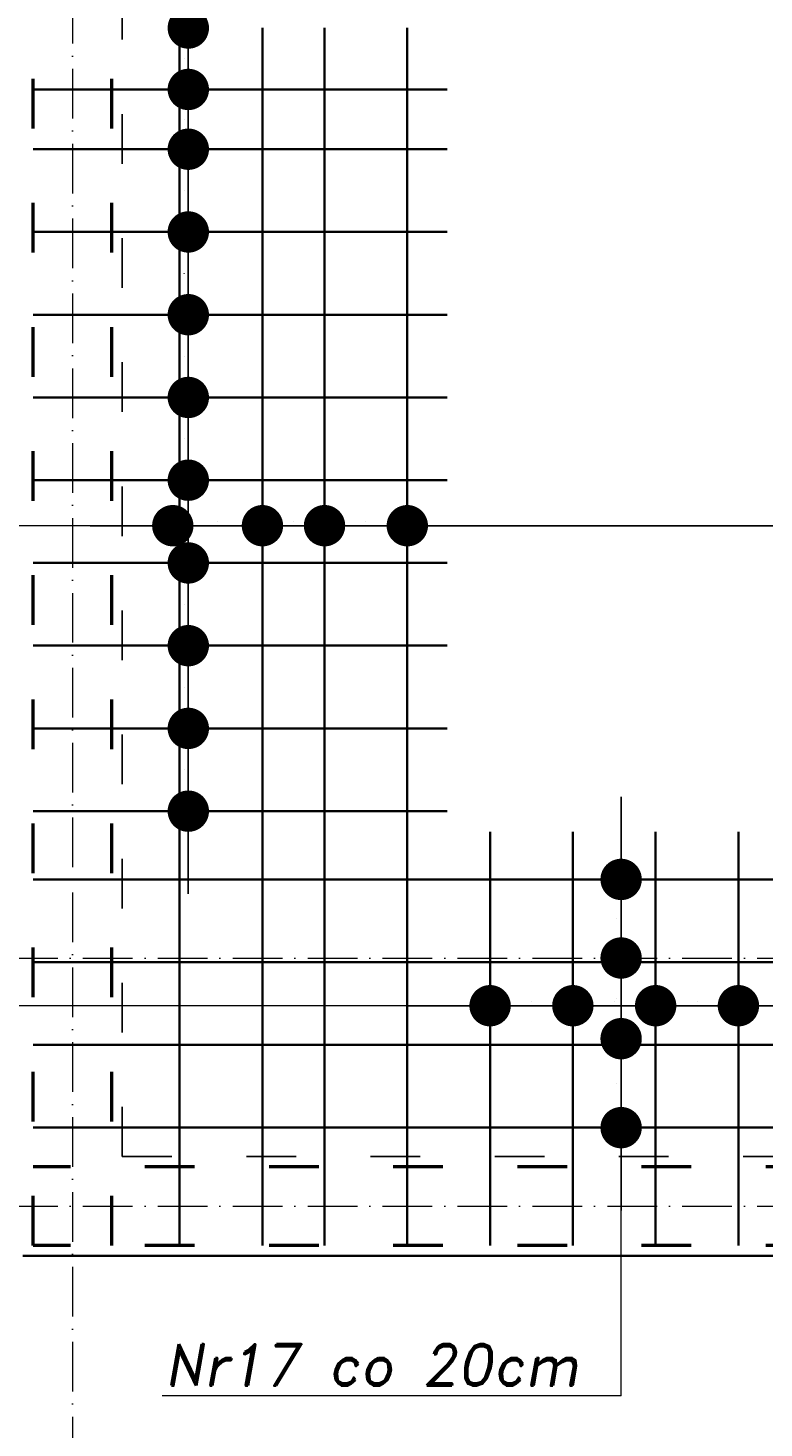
# Model space of a CAD drawing. Header units: millimetres. Extents: x 300938 to 312016, y 11971 to 20881.
# Tile 62 of 239: x 308978 to 309156, y 14011 to 14349. Entities that reach past the tile are written whole.
import ezdxf

# ---------------------------------------------------------------- set-up
doc = ezdxf.new("R2010")
doc.units = ezdxf.units.MM
doc.linetypes.add('ACAD_ISO03W100', pattern=[30, 12, -18])
doc.linetypes.add('ACAD_ISO10W100', pattern=[18, 12, -3, 0, -3])
for name, color, linetype, lineweight in [('konstrukcja', 3, 'Continuous', 35), ('konstrukcja wymiary', 1, 'Continuous', 13), ('opisy', 2, 'Continuous', 18), ('osie', 5, 'ACAD_ISO10W100', 13), ('zbrojenie', 4, 'Continuous', 50), ('zbrojenie płyty', 141, 'Continuous', 35)]:
    doc.layers.add(name, color=color, linetype=linetype, lineweight=lineweight)
doc.layers.add('przerywane', color=6, linetype='ACAD_ISO03W100')
doc.styles.add('KONSTRUKCJA', font='romand.shx', dxfattribs={"oblique": 10})
doc.styles.get("Standard").update_dxf_attribs({"font": 'romand.shx', "oblique": 10})
doc.dimstyles.new('150', dxfattribs={"dimtxt": 10, "dimasz": 7, "dimexe": 1.25, "dimexo": 0.625, "dimgap": 3, "dimtad": 1, "dimdec": 0, "dimrnd": 0.5, "dimtxsty": 'KONSTRUKCJA', "dimblk": 'ARCHTICK', "dimcen": 2.5, "dimadec": 0, "dimazin": 0, "dimtfac": 1, "dimtdec": 0, "dimtix": 1, "dimtmove": 0, "dimatfit": 3, "dimfxl": 4, "dimfxlon": 1, "dimarcsym": 0})
doc.dimstyles.new('kropki', dxfattribs={"dimtxt": 0.001, "dimasz": 10, "dimexe": 1.25, "dimexo": 0.625, "dimgap": 1, "dimtad": 1, "dimtxsty": 'Standard', "dimblk": 'DOT', "dimcen": 2.5, "dimadec": 0, "dimazin": 0, "dimtfac": 1, "dimtmove": 0, "dimatfit": 3, "dimfxl": 1, "dimfxlon": 1, "dimarcsym": 0})

# ---------------------------------------------------------------- blocks, each defined once
blk = doc.blocks.new('_ArchTick')
at = {"color": 0, "linetype": 'ByBlock', "lineweight": 13, "const_width": 0.15}
blk.add_lwpolyline([(-0.5, -0.5), (0.5, 0.5)], dxfattribs=at)
blk = doc.blocks.new('*D2118')
at = {"layer": 'Defpoints', "color": 0, "transparency": 16777216}
for p in [(309000.63, 14353.22), (308886.63, 14052.22), (308976.63, 14052.22)]:
    blk.add_point(p, dxfattribs=at)
at = {"layer": 'konstrukcja wymiary', "color": 0, "lineweight": -2, "transparency": 16777216}
for p, q in [((308890.63, 14353.22), (308885.38, 14353.22)), ((308886.63, 14353.22), (308886.63, 14052.22)), ((308890.63, 14052.22), (308885.38, 14052.22))]:
    blk.add_line(p, q, dxfattribs=at)
at = {"layer": 'konstrukcja wymiary', "color": 0, "lineweight": -2, "transparency": 16777216, "xscale": 7, "yscale": 7, "zscale": 7}
for p, rotation in [((308886.63, 14353.22), 90), ((308886.63, 14052.22), 270)]:
    blk.add_blockref('_ArchTick', p, dxfattribs=dict(at, rotation=rotation))
at = {"layer": 'konstrukcja wymiary', "color": 0, "transparency": 16777216, "insert": (308878.63, 14202.72), "char_height": 10, "attachment_point": 5, "rotation": 90, "style": 'KONSTRUKCJA'}
blk.add_mtext('301', dxfattribs=at)
blk = doc.blocks.new('*D2137')
at = {"layer": 'Defpoints', "color": 0, "transparency": 16777216}
for p in [(308976.63, 14052.22), (309620.63, 14052.22), (309620.63, 13992.22)]:
    blk.add_point(p, dxfattribs=at)
at = {"layer": 'konstrukcja wymiary', "color": 0, "lineweight": -2, "transparency": 16777216}
for p, q in [((308976.63, 13996.22), (308976.63, 13990.97)), ((309620.63, 13996.22), (309620.63, 13990.97)), ((308976.63, 13992.22), (309620.63, 13992.22))]:
    blk.add_line(p, q, dxfattribs=at)
at = {"layer": 'konstrukcja wymiary', "color": 0, "lineweight": -2, "transparency": 16777216, "xscale": 7, "yscale": 7, "zscale": 7, "rotation": 180}
blk.add_blockref('_ArchTick', (308976.63, 13992.22), dxfattribs=at)
at = {"layer": 'konstrukcja wymiary', "color": 0, "lineweight": -2, "transparency": 16777216, "xscale": 7, "yscale": 7, "zscale": 7}
blk.add_blockref('_ArchTick', (309620.63, 13992.22), dxfattribs=at)
at = {"layer": 'konstrukcja wymiary', "color": 0, "transparency": 16777216, "insert": (309298.63, 14000.22), "char_height": 10, "attachment_point": 5, "style": 'KONSTRUKCJA'}
blk.add_mtext('644', dxfattribs=at)
blk = doc.blocks.new('_Dot')
at = {"color": 0, "linetype": 'ByBlock', "lineweight": -2}
blk.add_line((-0.5, 0), (-1, 0), dxfattribs=at)
at = {"color": 0, "linetype": 'ByBlock', "const_width": 0.5}
blk.add_lwpolyline([(-0.25, 0, 1), (0.25, 0, 1)], format="xyb", close=True, dxfattribs=at)
blk = doc.blocks.new('*D2576')
at = {"layer": 'Defpoints', "color": 0, "transparency": 16777216}
for p in [(309034.52, 14399.72), (309016.61, 14349.02), (309034.52, 14349.02)]:
    blk.add_point(p, dxfattribs=at)
at = {"layer": 'konstrukcja wymiary', "color": 0, "lineweight": -2, "transparency": 16777216}
for p, q in [((309017.61, 14399.72), (309015.36, 14399.72)), ((309016.61, 14389.72), (309016.61, 14359.02)), ((309017.61, 14349.02), (309015.36, 14349.02))]:
    blk.add_line(p, q, dxfattribs=at)
at = {"layer": 'konstrukcja wymiary', "color": 0, "lineweight": -2, "transparency": 16777216, "xscale": 10, "yscale": 10, "zscale": 10}
for p, rotation in [((309016.61, 14399.72), 90), ((309016.61, 14349.02), 270)]:
    blk.add_blockref('_Dot', p, dxfattribs=dict(at, rotation=rotation))
at = {"layer": 'konstrukcja wymiary', "color": 0, "transparency": 16777216, "insert": (309015.61, 14374.37), "char_height": 0.001, "attachment_point": 5, "rotation": 90}
blk.add_mtext('50,7', dxfattribs=at)
blk = doc.blocks.new('*D2577')
at = {"layer": 'Defpoints', "color": 0, "transparency": 16777216}
for p in [(309034.52, 14349.02), (309016.61, 14334.17), (309034.52, 14334.17)]:
    blk.add_point(p, dxfattribs=at)
at = {"layer": 'konstrukcja wymiary', "color": 0, "lineweight": -2, "transparency": 16777216}
for p, q in [((309016.61, 14359.02), (309016.61, 14369.02)), ((309017.61, 14349.02), (309015.36, 14349.02)), ((309016.61, 14349.02), (309016.61, 14334.17)), ((309017.61, 14334.17), (309015.36, 14334.17)), ((309016.61, 14324.17), (309016.61, 14314.17))]:
    blk.add_line(p, q, dxfattribs=at)
at = {"layer": 'konstrukcja wymiary', "color": 0, "lineweight": -2, "transparency": 16777216, "xscale": 10, "yscale": 10, "zscale": 10}
for p, rotation in [((309016.61, 14349.02), 270), ((309016.61, 14334.17), 90)]:
    blk.add_blockref('_Dot', p, dxfattribs=dict(at, rotation=rotation))
at = {"layer": 'konstrukcja wymiary', "color": 0, "transparency": 16777216, "insert": (309015.61, 14341.6), "char_height": 0.001, "attachment_point": 5, "rotation": 90}
blk.add_mtext('14,85', dxfattribs=at)
blk = doc.blocks.new('*D2578')
at = {"layer": 'Defpoints', "color": 0, "transparency": 16777216}
for p in [(309034.52, 14334.17), (309016.61, 14319.72), (309034.52, 14319.72)]:
    blk.add_point(p, dxfattribs=at)
at = {"layer": 'konstrukcja wymiary', "color": 0, "lineweight": -2, "transparency": 16777216}
for p, q in [((309016.61, 14344.17), (309016.61, 14354.17)), ((309017.61, 14334.17), (309015.36, 14334.17)), ((309016.61, 14334.17), (309016.61, 14319.72)), ((309017.61, 14319.72), (309015.36, 14319.72)), ((309016.61, 14309.72), (309016.61, 14299.72))]:
    blk.add_line(p, q, dxfattribs=at)
at = {"layer": 'konstrukcja wymiary', "color": 0, "lineweight": -2, "transparency": 16777216, "xscale": 10, "yscale": 10, "zscale": 10}
for p, rotation in [((309016.61, 14334.17), 270), ((309016.61, 14319.72), 90)]:
    blk.add_blockref('_Dot', p, dxfattribs=dict(at, rotation=rotation))
at = {"layer": 'konstrukcja wymiary', "color": 0, "transparency": 16777216, "insert": (309015.61, 14326.95), "char_height": 0.001, "attachment_point": 5, "rotation": 90}
blk.add_mtext('14,45', dxfattribs=at)
blk = doc.blocks.new('*D2579')
at = {"layer": 'Defpoints', "color": 0, "transparency": 16777216}
for p in [(309034.52, 14319.72), (309016.61, 14299.72), (309034.52, 14299.72)]:
    blk.add_point(p, dxfattribs=at)
at = {"layer": 'konstrukcja wymiary', "color": 0, "lineweight": -2, "transparency": 16777216}
for p, q in [((309016.61, 14329.72), (309016.61, 14339.72)), ((309017.61, 14319.72), (309015.36, 14319.72)), ((309016.61, 14319.72), (309016.61, 14299.72)), ((309017.61, 14299.72), (309015.36, 14299.72)), ((309016.61, 14289.72), (309016.61, 14279.72))]:
    blk.add_line(p, q, dxfattribs=at)
at = {"layer": 'konstrukcja wymiary', "color": 0, "lineweight": -2, "transparency": 16777216, "xscale": 10, "yscale": 10, "zscale": 10}
for p, rotation in [((309016.61, 14319.72), 270), ((309016.61, 14299.72), 90)]:
    blk.add_blockref('_Dot', p, dxfattribs=dict(at, rotation=rotation))
at = {"layer": 'konstrukcja wymiary', "color": 0, "transparency": 16777216, "insert": (309015.61, 14309.72), "char_height": 0.001, "attachment_point": 5, "rotation": 90}
blk.add_mtext('20', dxfattribs=at)
blk = doc.blocks.new('*D2580')
at = {"layer": 'Defpoints', "color": 0, "transparency": 16777216}
for p in [(309034.52, 14299.72), (309016.61, 14279.72), (309034.52, 14279.72)]:
    blk.add_point(p, dxfattribs=at)
at = {"layer": 'konstrukcja wymiary', "color": 0, "lineweight": -2, "transparency": 16777216}
for p, q in [((309016.61, 14309.72), (309016.61, 14319.72)), ((309017.61, 14299.72), (309015.36, 14299.72)), ((309016.61, 14299.72), (309016.61, 14279.72)), ((309017.61, 14279.72), (309015.36, 14279.72)), ((309016.61, 14269.72), (309016.61, 14259.72))]:
    blk.add_line(p, q, dxfattribs=at)
at = {"layer": 'konstrukcja wymiary', "color": 0, "lineweight": -2, "transparency": 16777216, "xscale": 10, "yscale": 10, "zscale": 10}
for p, rotation in [((309016.61, 14299.72), 270), ((309016.61, 14279.72), 90)]:
    blk.add_blockref('_Dot', p, dxfattribs=dict(at, rotation=rotation))
at = {"layer": 'konstrukcja wymiary', "color": 0, "transparency": 16777216, "insert": (309015.61, 14289.72), "char_height": 0.001, "attachment_point": 5, "rotation": 90}
blk.add_mtext('20', dxfattribs=at)
blk = doc.blocks.new('*D2581')
at = {"layer": 'Defpoints', "color": 0, "transparency": 16777216}
for p in [(309034.52, 14279.72), (309016.61, 14259.72), (309034.52, 14259.72)]:
    blk.add_point(p, dxfattribs=at)
at = {"layer": 'konstrukcja wymiary', "color": 0, "lineweight": -2, "transparency": 16777216}
for p, q in [((309016.61, 14289.72), (309016.61, 14299.72)), ((309017.61, 14279.72), (309015.36, 14279.72)), ((309016.61, 14279.72), (309016.61, 14259.72)), ((309017.61, 14259.72), (309015.36, 14259.72)), ((309016.61, 14249.72), (309016.61, 14239.72))]:
    blk.add_line(p, q, dxfattribs=at)
at = {"layer": 'konstrukcja wymiary', "color": 0, "lineweight": -2, "transparency": 16777216, "xscale": 10, "yscale": 10, "zscale": 10}
for p, rotation in [((309016.61, 14279.72), 270), ((309016.61, 14259.72), 90)]:
    blk.add_blockref('_Dot', p, dxfattribs=dict(at, rotation=rotation))
at = {"layer": 'konstrukcja wymiary', "color": 0, "transparency": 16777216, "insert": (309015.61, 14269.72), "char_height": 0.001, "attachment_point": 5, "rotation": 90}
blk.add_mtext('20', dxfattribs=at)
blk = doc.blocks.new('*D2582')
at = {"layer": 'Defpoints', "color": 0, "transparency": 16777216}
for p in [(309034.52, 14259.72), (309016.61, 14239.72), (309034.52, 14239.72)]:
    blk.add_point(p, dxfattribs=at)
at = {"layer": 'konstrukcja wymiary', "color": 0, "lineweight": -2, "transparency": 16777216}
for p, q in [((309016.61, 14269.72), (309016.61, 14279.72)), ((309017.61, 14259.72), (309015.36, 14259.72)), ((309016.61, 14259.72), (309016.61, 14239.72)), ((309017.61, 14239.72), (309015.36, 14239.72)), ((309016.61, 14229.72), (309016.61, 14219.72))]:
    blk.add_line(p, q, dxfattribs=at)
at = {"layer": 'konstrukcja wymiary', "color": 0, "lineweight": -2, "transparency": 16777216, "xscale": 10, "yscale": 10, "zscale": 10}
for p, rotation in [((309016.61, 14259.72), 270), ((309016.61, 14239.72), 90)]:
    blk.add_blockref('_Dot', p, dxfattribs=dict(at, rotation=rotation))
at = {"layer": 'konstrukcja wymiary', "color": 0, "transparency": 16777216, "insert": (309015.61, 14249.72), "char_height": 0.001, "attachment_point": 5, "rotation": 90}
blk.add_mtext('20', dxfattribs=at)
blk = doc.blocks.new('*D2583')
at = {"layer": 'Defpoints', "color": 0, "transparency": 16777216}
for p in [(309034.52, 14239.72), (309016.61, 14219.72), (309034.52, 14219.72)]:
    blk.add_point(p, dxfattribs=at)
at = {"layer": 'konstrukcja wymiary', "color": 0, "lineweight": -2, "transparency": 16777216}
for p, q in [((309016.61, 14249.72), (309016.61, 14259.72)), ((309017.61, 14239.72), (309015.36, 14239.72)), ((309016.61, 14239.72), (309016.61, 14219.72)), ((309017.61, 14219.72), (309015.36, 14219.72)), ((309016.61, 14209.72), (309016.61, 14199.72))]:
    blk.add_line(p, q, dxfattribs=at)
at = {"layer": 'konstrukcja wymiary', "color": 0, "lineweight": -2, "transparency": 16777216, "xscale": 10, "yscale": 10, "zscale": 10}
for p, rotation in [((309016.61, 14239.72), 270), ((309016.61, 14219.72), 90)]:
    blk.add_blockref('_Dot', p, dxfattribs=dict(at, rotation=rotation))
at = {"layer": 'konstrukcja wymiary', "color": 0, "transparency": 16777216, "insert": (309015.61, 14229.72), "char_height": 0.001, "attachment_point": 5, "rotation": 90}
blk.add_mtext('20', dxfattribs=at)
blk = doc.blocks.new('*D2584')
at = {"layer": 'Defpoints', "color": 0, "transparency": 16777216}
for p in [(309034.52, 14219.72), (309016.61, 14199.72), (309034.52, 14199.72)]:
    blk.add_point(p, dxfattribs=at)
at = {"layer": 'konstrukcja wymiary', "color": 0, "lineweight": -2, "transparency": 16777216}
for p, q in [((309016.61, 14229.72), (309016.61, 14239.72)), ((309017.61, 14219.72), (309015.36, 14219.72)), ((309016.61, 14219.72), (309016.61, 14199.72)), ((309017.61, 14199.72), (309015.36, 14199.72)), ((309016.61, 14189.72), (309016.61, 14179.72))]:
    blk.add_line(p, q, dxfattribs=at)
at = {"layer": 'konstrukcja wymiary', "color": 0, "lineweight": -2, "transparency": 16777216, "xscale": 10, "yscale": 10, "zscale": 10}
for p, rotation in [((309016.61, 14219.72), 270), ((309016.61, 14199.72), 90)]:
    blk.add_blockref('_Dot', p, dxfattribs=dict(at, rotation=rotation))
at = {"layer": 'konstrukcja wymiary', "color": 0, "transparency": 16777216, "insert": (309015.61, 14209.72), "char_height": 0.001, "attachment_point": 5, "rotation": 90}
blk.add_mtext('20', dxfattribs=at)
blk = doc.blocks.new('*D2585')
at = {"layer": 'Defpoints', "color": 0, "transparency": 16777216}
for p in [(309034.52, 14199.72), (309016.61, 14179.72), (309034.52, 14179.72)]:
    blk.add_point(p, dxfattribs=at)
at = {"layer": 'konstrukcja wymiary', "color": 0, "lineweight": -2, "transparency": 16777216}
for p, q in [((309016.61, 14209.72), (309016.61, 14219.72)), ((309017.61, 14199.72), (309015.36, 14199.72)), ((309016.61, 14199.72), (309016.61, 14179.72)), ((309017.61, 14179.72), (309015.36, 14179.72)), ((309016.61, 14169.72), (309016.61, 14159.72))]:
    blk.add_line(p, q, dxfattribs=at)
at = {"layer": 'konstrukcja wymiary', "color": 0, "lineweight": -2, "transparency": 16777216, "xscale": 10, "yscale": 10, "zscale": 10}
for p, rotation in [((309016.61, 14199.72), 270), ((309016.61, 14179.72), 90)]:
    blk.add_blockref('_Dot', p, dxfattribs=dict(at, rotation=rotation))
at = {"layer": 'konstrukcja wymiary', "color": 0, "transparency": 16777216, "insert": (309015.61, 14189.72), "char_height": 0.001, "attachment_point": 5, "rotation": 90}
blk.add_mtext('20', dxfattribs=at)
blk = doc.blocks.new('*D2586')
at = {"layer": 'Defpoints', "color": 0, "transparency": 16777216}
for p in [(309034.52, 14179.72), (309016.61, 14159.72), (309034.52, 14159.72)]:
    blk.add_point(p, dxfattribs=at)
at = {"layer": 'konstrukcja wymiary', "color": 0, "lineweight": -2, "transparency": 16777216}
for p, q in [((309016.61, 14189.72), (309016.61, 14199.72)), ((309017.61, 14179.72), (309015.36, 14179.72)), ((309016.61, 14179.72), (309016.61, 14159.72)), ((309017.61, 14159.72), (309015.36, 14159.72)), ((309016.61, 14149.72), (309016.61, 14139.72))]:
    blk.add_line(p, q, dxfattribs=at)
at = {"layer": 'konstrukcja wymiary', "color": 0, "lineweight": -2, "transparency": 16777216, "xscale": 10, "yscale": 10, "zscale": 10}
for p, rotation in [((309016.61, 14179.72), 270), ((309016.61, 14159.72), 90)]:
    blk.add_blockref('_Dot', p, dxfattribs=dict(at, rotation=rotation))
at = {"layer": 'konstrukcja wymiary', "color": 0, "transparency": 16777216, "insert": (309015.61, 14169.72), "char_height": 0.001, "attachment_point": 5, "rotation": 90}
blk.add_mtext('20', dxfattribs=at)
blk = doc.blocks.new('*D2620')
at = {"layer": 'Defpoints', "color": 0, "transparency": 16777216}
for p in [(309129.52, 14143.22), (309121.18, 14124.22), (309129.52, 14124.22)]:
    blk.add_point(p, dxfattribs=at)
at = {"layer": 'konstrukcja wymiary', "color": 0, "lineweight": -2, "transparency": 16777216}
for p, q in [((309121.18, 14153.22), (309121.18, 14163.22)), ((309122.18, 14143.22), (309119.93, 14143.22)), ((309121.18, 14143.22), (309121.18, 14124.22)), ((309122.18, 14124.22), (309119.93, 14124.22)), ((309121.18, 14114.22), (309121.18, 14104.22))]:
    blk.add_line(p, q, dxfattribs=at)
at = {"layer": 'konstrukcja wymiary', "color": 0, "lineweight": -2, "transparency": 16777216, "xscale": 10, "yscale": 10, "zscale": 10}
for p, rotation in [((309121.18, 14143.22), 270), ((309121.18, 14124.22), 90)]:
    blk.add_blockref('_Dot', p, dxfattribs=dict(at, rotation=rotation))
at = {"layer": 'konstrukcja wymiary', "color": 0, "transparency": 16777216, "insert": (309120.18, 14133.72), "char_height": 0.001, "attachment_point": 5, "rotation": 90}
blk.add_mtext('19', dxfattribs=at)
blk = doc.blocks.new('*D2621')
at = {"layer": 'Defpoints', "color": 0, "transparency": 16777216}
for p in [(309129.52, 14124.22), (309121.18, 14104.72), (309129.52, 14104.72)]:
    blk.add_point(p, dxfattribs=at)
at = {"layer": 'konstrukcja wymiary', "color": 0, "lineweight": -2, "transparency": 16777216}
for p, q in [((309121.18, 14134.22), (309121.18, 14144.22)), ((309122.18, 14124.22), (309119.93, 14124.22)), ((309121.18, 14124.22), (309121.18, 14104.72)), ((309122.18, 14104.72), (309119.93, 14104.72)), ((309121.18, 14094.72), (309121.18, 14084.72))]:
    blk.add_line(p, q, dxfattribs=at)
at = {"layer": 'konstrukcja wymiary', "color": 0, "lineweight": -2, "transparency": 16777216, "xscale": 10, "yscale": 10, "zscale": 10}
for p, rotation in [((309121.18, 14124.22), 270), ((309121.18, 14104.72), 90)]:
    blk.add_blockref('_Dot', p, dxfattribs=dict(at, rotation=rotation))
at = {"layer": 'konstrukcja wymiary', "color": 0, "transparency": 16777216, "insert": (309120.18, 14114.47), "char_height": 0.001, "attachment_point": 5, "rotation": 90}
blk.add_mtext('19,5', dxfattribs=at)
blk = doc.blocks.new('*D2622')
at = {"layer": 'Defpoints', "color": 0, "transparency": 16777216}
for p in [(309129.52, 14104.72), (309121.18, 14083.22), (309129.52, 14083.22)]:
    blk.add_point(p, dxfattribs=at)
at = {"layer": 'konstrukcja wymiary', "color": 0, "lineweight": -2, "transparency": 16777216}
for p, q in [((309121.18, 14114.72), (309121.18, 14124.72)), ((309122.18, 14104.72), (309119.93, 14104.72)), ((309121.18, 14104.72), (309121.18, 14083.22)), ((309122.18, 14083.22), (309119.93, 14083.22)), ((309121.18, 14073.22), (309121.18, 14063.22))]:
    blk.add_line(p, q, dxfattribs=at)
at = {"layer": 'konstrukcja wymiary', "color": 0, "lineweight": -2, "transparency": 16777216, "xscale": 10, "yscale": 10, "zscale": 10}
for p, rotation in [((309121.18, 14104.72), 270), ((309121.18, 14083.22), 90)]:
    blk.add_blockref('_Dot', p, dxfattribs=dict(at, rotation=rotation))
at = {"layer": 'konstrukcja wymiary', "color": 0, "transparency": 16777216, "insert": (309120.18, 14093.97), "char_height": 0.001, "attachment_point": 5, "rotation": 90}
blk.add_mtext('21,5', dxfattribs=at)
blk = doc.blocks.new('*D2780')
at = {"layer": 'Defpoints', "color": 0, "transparency": 16777216}
for p in [(309109.52, 14112.69), (309089.52, 14103.22), (309109.52, 14103.22)]:
    blk.add_point(p, dxfattribs=at)
at = {"layer": 'konstrukcja wymiary', "color": 0, "lineweight": -2, "transparency": 16777216}
for p, q in [((309079.52, 14112.69), (309069.52, 14112.69)), ((309089.52, 14111.69), (309089.52, 14113.94)), ((309089.52, 14112.69), (309109.52, 14112.69)), ((309109.52, 14111.69), (309109.52, 14113.94)), ((309119.52, 14112.69), (309129.52, 14112.69))]:
    blk.add_line(p, q, dxfattribs=at)
at = {"layer": 'konstrukcja wymiary', "color": 0, "lineweight": -2, "transparency": 16777216, "xscale": 10, "yscale": 10, "zscale": 10}
blk.add_blockref('_Dot', (309089.52, 14112.69), dxfattribs=at)
at = {"layer": 'konstrukcja wymiary', "color": 0, "lineweight": -2, "transparency": 16777216, "xscale": 10, "yscale": 10, "zscale": 10, "rotation": 180}
blk.add_blockref('_Dot', (309109.52, 14112.69), dxfattribs=at)
at = {"layer": 'konstrukcja wymiary', "color": 0, "transparency": 16777216, "insert": (309099.52, 14113.69), "char_height": 0.001, "attachment_point": 5}
blk.add_mtext('20', dxfattribs=at)
blk = doc.blocks.new('*D2781')
at = {"layer": 'Defpoints', "color": 0, "transparency": 16777216}
for p in [(309129.52, 14112.69), (309109.52, 14103.22), (309129.52, 14103.22)]:
    blk.add_point(p, dxfattribs=at)
at = {"layer": 'konstrukcja wymiary', "color": 0, "lineweight": -2, "transparency": 16777216}
for p, q in [((309099.52, 14112.69), (309089.52, 14112.69)), ((309109.52, 14111.69), (309109.52, 14113.94)), ((309109.52, 14112.69), (309129.52, 14112.69)), ((309129.52, 14111.69), (309129.52, 14113.94)), ((309139.52, 14112.69), (309149.52, 14112.69))]:
    blk.add_line(p, q, dxfattribs=at)
at = {"layer": 'konstrukcja wymiary', "color": 0, "lineweight": -2, "transparency": 16777216, "xscale": 10, "yscale": 10, "zscale": 10}
blk.add_blockref('_Dot', (309109.52, 14112.69), dxfattribs=at)
at = {"layer": 'konstrukcja wymiary', "color": 0, "lineweight": -2, "transparency": 16777216, "xscale": 10, "yscale": 10, "zscale": 10, "rotation": 180}
blk.add_blockref('_Dot', (309129.52, 14112.69), dxfattribs=at)
at = {"layer": 'konstrukcja wymiary', "color": 0, "transparency": 16777216, "insert": (309119.52, 14113.69), "char_height": 0.001, "attachment_point": 5}
blk.add_mtext('20', dxfattribs=at)
blk = doc.blocks.new('*D2782')
at = {"layer": 'Defpoints', "color": 0, "transparency": 16777216}
for p in [(309149.52, 14112.69), (309129.52, 14103.22), (309149.52, 14103.22)]:
    blk.add_point(p, dxfattribs=at)
at = {"layer": 'konstrukcja wymiary', "color": 0, "lineweight": -2, "transparency": 16777216}
for p, q in [((309119.52, 14112.69), (309109.52, 14112.69)), ((309129.52, 14111.69), (309129.52, 14113.94)), ((309129.52, 14112.69), (309149.52, 14112.69)), ((309149.52, 14111.69), (309149.52, 14113.94)), ((309159.52, 14112.69), (309169.52, 14112.69))]:
    blk.add_line(p, q, dxfattribs=at)
at = {"layer": 'konstrukcja wymiary', "color": 0, "lineweight": -2, "transparency": 16777216, "xscale": 10, "yscale": 10, "zscale": 10}
blk.add_blockref('_Dot', (309129.52, 14112.69), dxfattribs=at)
at = {"layer": 'konstrukcja wymiary', "color": 0, "lineweight": -2, "transparency": 16777216, "xscale": 10, "yscale": 10, "zscale": 10, "rotation": 180}
blk.add_blockref('_Dot', (309149.52, 14112.69), dxfattribs=at)
at = {"layer": 'konstrukcja wymiary', "color": 0, "transparency": 16777216, "insert": (309139.52, 14113.69), "char_height": 0.001, "attachment_point": 5}
blk.add_mtext('20', dxfattribs=at)
blk = doc.blocks.new('*D2783')
at = {"layer": 'Defpoints', "color": 0, "transparency": 16777216}
for p in [(309169.52, 14112.69), (309149.52, 14103.22), (309169.52, 14103.22)]:
    blk.add_point(p, dxfattribs=at)
at = {"layer": 'konstrukcja wymiary', "color": 0, "lineweight": -2, "transparency": 16777216}
for p, q in [((309139.52, 14112.69), (309129.52, 14112.69)), ((309149.52, 14111.69), (309149.52, 14113.94)), ((309149.52, 14112.69), (309169.52, 14112.69)), ((309169.52, 14111.69), (309169.52, 14113.94)), ((309179.52, 14112.69), (309189.52, 14112.69))]:
    blk.add_line(p, q, dxfattribs=at)
at = {"layer": 'konstrukcja wymiary', "color": 0, "lineweight": -2, "transparency": 16777216, "xscale": 10, "yscale": 10, "zscale": 10}
blk.add_blockref('_Dot', (309149.52, 14112.69), dxfattribs=at)
at = {"layer": 'konstrukcja wymiary', "color": 0, "lineweight": -2, "transparency": 16777216, "xscale": 10, "yscale": 10, "zscale": 10, "rotation": 180}
blk.add_blockref('_Dot', (309169.52, 14112.69), dxfattribs=at)
at = {"layer": 'konstrukcja wymiary', "color": 0, "transparency": 16777216, "insert": (309159.52, 14113.69), "char_height": 0.001, "attachment_point": 5}
blk.add_mtext('20', dxfattribs=at)
blk = doc.blocks.new('*D2784')
at = {"layer": 'Defpoints', "color": 0, "transparency": 16777216}
for p in [(309189.52, 14112.69), (309169.52, 14103.22), (309189.52, 14103.22)]:
    blk.add_point(p, dxfattribs=at)
at = {"layer": 'konstrukcja wymiary', "color": 0, "lineweight": -2, "transparency": 16777216}
for p, q in [((309159.52, 14112.69), (309149.52, 14112.69)), ((309169.52, 14111.69), (309169.52, 14113.94)), ((309169.52, 14112.69), (309189.52, 14112.69)), ((309189.52, 14111.69), (309189.52, 14113.94)), ((309199.52, 14112.69), (309209.52, 14112.69))]:
    blk.add_line(p, q, dxfattribs=at)
at = {"layer": 'konstrukcja wymiary', "color": 0, "lineweight": -2, "transparency": 16777216, "xscale": 10, "yscale": 10, "zscale": 10}
blk.add_blockref('_Dot', (309169.52, 14112.69), dxfattribs=at)
at = {"layer": 'konstrukcja wymiary', "color": 0, "lineweight": -2, "transparency": 16777216, "xscale": 10, "yscale": 10, "zscale": 10, "rotation": 180}
blk.add_blockref('_Dot', (309189.52, 14112.69), dxfattribs=at)
at = {"layer": 'konstrukcja wymiary', "color": 0, "transparency": 16777216, "insert": (309179.52, 14113.69), "char_height": 0.001, "attachment_point": 5}
blk.add_mtext('20', dxfattribs=at)
blk = doc.blocks.new('*D2798')
at = {"layer": 'Defpoints', "color": 0, "transparency": 16777216}
for p in [(309012.86, 14238.37), (309034.52, 14239.72), (309034.52, 14228.72)]:
    blk.add_point(p, dxfattribs=at)
at = {"layer": 'konstrukcja wymiary', "color": 0, "lineweight": -2, "transparency": 16777216}
for p, q in [((309002.86, 14228.72), (308992.86, 14228.72)), ((309012.86, 14229.72), (309012.86, 14227.47)), ((309012.86, 14228.72), (309034.52, 14228.72)), ((309034.52, 14229.72), (309034.52, 14227.47)), ((309044.52, 14228.72), (309054.52, 14228.72))]:
    blk.add_line(p, q, dxfattribs=at)
at = {"layer": 'konstrukcja wymiary', "color": 0, "lineweight": -2, "transparency": 16777216, "xscale": 10, "yscale": 10, "zscale": 10}
blk.add_blockref('_Dot', (309012.86, 14228.72), dxfattribs=at)
at = {"layer": 'konstrukcja wymiary', "color": 0, "lineweight": -2, "transparency": 16777216, "xscale": 10, "yscale": 10, "zscale": 10, "rotation": 180}
blk.add_blockref('_Dot', (309034.52, 14228.72), dxfattribs=at)
at = {"layer": 'konstrukcja wymiary', "color": 0, "transparency": 16777216, "insert": (309023.69, 14229.72), "char_height": 0.001, "attachment_point": 5}
blk.add_mtext('21,65', dxfattribs=at)
blk = doc.blocks.new('*D2799')
at = {"layer": 'Defpoints', "color": 0, "transparency": 16777216}
for p in [(309034.52, 14239.72), (309049.52, 14228.72), (309049.52, 14219.72)]:
    blk.add_point(p, dxfattribs=at)
at = {"layer": 'konstrukcja wymiary', "color": 0, "lineweight": -2, "transparency": 16777216}
for p, q in [((309049.52, 14227.72), (309049.52, 14229.97)), ((309024.52, 14228.72), (309014.52, 14228.72)), ((309034.52, 14229.72), (309034.52, 14227.47)), ((309034.52, 14228.72), (309049.52, 14228.72)), ((309059.52, 14228.72), (309069.52, 14228.72))]:
    blk.add_line(p, q, dxfattribs=at)
at = {"layer": 'konstrukcja wymiary', "color": 0, "lineweight": -2, "transparency": 16777216, "xscale": 10, "yscale": 10, "zscale": 10}
blk.add_blockref('_Dot', (309034.52, 14228.72), dxfattribs=at)
at = {"layer": 'konstrukcja wymiary', "color": 0, "lineweight": -2, "transparency": 16777216, "xscale": 10, "yscale": 10, "zscale": 10, "rotation": 180}
blk.add_blockref('_Dot', (309049.52, 14228.72), dxfattribs=at)
at = {"layer": 'konstrukcja wymiary', "color": 0, "transparency": 16777216, "insert": (309042.02, 14229.72), "char_height": 0.001, "attachment_point": 5}
blk.add_mtext('15', dxfattribs=at)
blk = doc.blocks.new('*D2800')
at = {"layer": 'Defpoints', "color": 0, "transparency": 16777216}
for p in [(309069.52, 14228.72), (309049.52, 14219.72), (309069.52, 14219.72)]:
    blk.add_point(p, dxfattribs=at)
at = {"layer": 'konstrukcja wymiary', "color": 0, "lineweight": -2, "transparency": 16777216}
for p, q in [((309049.52, 14227.72), (309049.52, 14229.97)), ((309069.52, 14227.72), (309069.52, 14229.97)), ((309039.52, 14228.72), (309029.52, 14228.72)), ((309049.52, 14228.72), (309069.52, 14228.72)), ((309079.52, 14228.72), (309089.52, 14228.72))]:
    blk.add_line(p, q, dxfattribs=at)
at = {"layer": 'konstrukcja wymiary', "color": 0, "lineweight": -2, "transparency": 16777216, "xscale": 10, "yscale": 10, "zscale": 10}
blk.add_blockref('_Dot', (309049.52, 14228.72), dxfattribs=at)
at = {"layer": 'konstrukcja wymiary', "color": 0, "lineweight": -2, "transparency": 16777216, "xscale": 10, "yscale": 10, "zscale": 10, "rotation": 180}
blk.add_blockref('_Dot', (309069.52, 14228.72), dxfattribs=at)
at = {"layer": 'konstrukcja wymiary', "color": 0, "transparency": 16777216, "insert": (309059.52, 14229.72), "char_height": 0.001, "attachment_point": 5}
blk.add_mtext('20', dxfattribs=at)
blk = doc.blocks.new('*D2801')
at = {"layer": 'Defpoints', "color": 0, "transparency": 16777216}
for p in [(309469.13, 14228.72), (309469.13, 14223.22), (309069.52, 14219.72)]:
    blk.add_point(p, dxfattribs=at)
at = {"layer": 'konstrukcja wymiary', "color": 0, "lineweight": -2, "transparency": 16777216}
for p, q in [((309069.52, 14227.72), (309069.52, 14229.97)), ((309469.13, 14227.72), (309469.13, 14229.97)), ((309079.52, 14228.72), (309459.13, 14228.72))]:
    blk.add_line(p, q, dxfattribs=at)
at = {"layer": 'konstrukcja wymiary', "color": 0, "lineweight": -2, "transparency": 16777216, "xscale": 10, "yscale": 10, "zscale": 10, "rotation": 180}
blk.add_blockref('_Dot', (309069.52, 14228.72), dxfattribs=at)
at = {"layer": 'konstrukcja wymiary', "color": 0, "lineweight": -2, "transparency": 16777216, "xscale": 10, "yscale": 10, "zscale": 10}
blk.add_blockref('_Dot', (309469.13, 14228.72), dxfattribs=at)
at = {"layer": 'konstrukcja wymiary', "color": 0, "transparency": 16777216, "insert": (309269.32, 14229.72), "char_height": 0.001, "attachment_point": 5}
blk.add_mtext('399,61', dxfattribs=at)

msp = doc.modelspace()

# ---------------------------------------------------------------- linework, layer by layer
at = {"layer": 'konstrukcja'}
msp.add_line((309620.631, 14052.224), (308976.631, 14052.224), dxfattribs=at)
at = {"layer": 'konstrukcja wymiary'}
for p, q in [((309300.018, 14228.722), (308901.853, 14228.722)), ((309300.018, 14112.691), (308901.853, 14112.691)), ((309121.179, 14018.419), (309121.179, 14093.974)), ((309121.179, 14018.419), (309010.283, 14018.419))]:
    msp.add_line(p, q, dxfattribs=at)
at = {"layer": 'osie'}
for p, q in [((308988.631, 15606.148), (308988.631, 13976.332)), ((308773.963, 14124.224), (310778.683, 14124.224)), ((308773.963, 14064.224), (310778.683, 14064.224))]:
    msp.add_line(p, q, dxfattribs=at)
at = {"layer": 'przerywane'}
for q in [(309000.631, 14687.224), (309596.631, 14076.224)]:
    msp.add_line((309000.631, 14076.224), q, dxfattribs=at)
at = {"layer": 'zbrojenie', "linetype": 'ACAD_ISO03W100'}
for p, q in [((308979.131, 14054.724), (308979.131, 15288.724)), ((308998.131, 14054.724), (308998.131, 15288.724)), ((309618.131, 14073.724), (308979.131, 14073.724)), ((309618.131, 14054.724), (308979.131, 14054.724))]:
    msp.add_line(p, q, dxfattribs=at)
at = {"layer": 'zbrojenie płyty'}
for p, q in [((309014.51, 14349.022), (309014.51, 14054.724)), ((309034.518, 14349.022), (309034.518, 14054.724)), ((309049.518, 14349.022), (309049.518, 14054.724)), ((309069.518, 14349.022), (309069.518, 14054.724)), ((308979.131, 14334.173), (309079.131, 14334.173)), ((308979.131, 14319.724), (309079.131, 14319.724)), ((308979.131, 14299.724), (309079.131, 14299.724)), ((308979.131, 14279.724), (309079.131, 14279.724)), ((308979.131, 14259.724), (309079.131, 14259.724)), ((308979.131, 14239.724), (309079.131, 14239.724)), ((308979.131, 14219.724), (309079.131, 14219.724)), ((308979.131, 14199.724), (309079.131, 14199.724)), ((308979.131, 14179.724), (309079.131, 14179.724)), ((308979.131, 14159.724), (309079.131, 14159.724)), ((309089.518, 14154.724), (309089.518, 14054.724)), ((309109.518, 14154.724), (309109.518, 14054.724)), ((309129.518, 14154.724), (309129.518, 14054.724)), ((309149.518, 14154.724), (309149.518, 14054.724)), ((308979.131, 14143.224), (309618.131, 14143.224)), ((308979.131, 14123.224), (309618.131, 14123.224)), ((308979.131, 14103.224), (309618.131, 14103.224)), ((308979.131, 14083.224), (309618.131, 14083.224))]:
    msp.add_line(p, q, dxfattribs=at)

# ---------------------------------------------------------------- texts
at = {"layer": 'opisy', "insert": (309060.972, 14025.865), "char_height": 10, "width": 231.49388, "attachment_point": 5}
msp.add_mtext('Nr17 co 20cm', dxfattribs=at)

# ---------------------------------------------------------------- dimensions: what is measured, and where the dimension line sits
at = {"layer": 'konstrukcja wymiary'}
for base, p1, p2, dimstyle, picture, middle in [((309016.614, 14349.022), (309034.518, 14399.724), (309034.518, 14349.022), 'kropki', '*D2576', (309015.614, 14374.373)), ((309016.614, 14334.173), (309034.518, 14349.022), (309034.518, 14334.173), 'kropki', '*D2577', (309015.614, 14341.597)), ((308886.631, 14052.224), (309000.631, 14353.224), (308976.631, 14052.224), '150', '*D2118', (308878.631, 14202.724)), ((309016.614, 14319.724), (309034.518, 14334.173), (309034.518, 14319.724), 'kropki', '*D2578', (309015.614, 14326.948)), ((309016.614, 14299.724), (309034.518, 14319.724), (309034.518, 14299.724), 'kropki', '*D2579', (309015.614, 14309.724)), ((309016.614, 14279.724), (309034.518, 14299.724), (309034.518, 14279.724), 'kropki', '*D2580', (309015.614, 14289.724)), ((309016.614, 14259.724), (309034.518, 14279.724), (309034.518, 14259.724), 'kropki', '*D2581', (309015.614, 14269.724)), ((309016.614, 14239.724), (309034.518, 14259.724), (309034.518, 14239.724), 'kropki', '*D2582', (309015.614, 14249.724)), ((309016.614, 14219.724), (309034.518, 14239.724), (309034.518, 14219.724), 'kropki', '*D2583', (309015.614, 14229.724)), ((309016.614, 14199.724), (309034.518, 14219.724), (309034.518, 14199.724), 'kropki', '*D2584', (309015.614, 14209.724)), ((309016.614, 14179.724), (309034.518, 14199.724), (309034.518, 14179.724), 'kropki', '*D2585', (309015.614, 14189.724)), ((309016.614, 14159.724), (309034.518, 14179.724), (309034.518, 14159.724), 'kropki', '*D2586', (309015.614, 14169.724)), ((309121.179, 14104.724), (309129.518, 14124.224), (309129.518, 14104.724), 'kropki', '*D2621', (309120.178, 14114.474)), ((309121.179, 14083.224), (309129.518, 14104.724), (309129.518, 14083.224), 'kropki', '*D2622', (309120.178, 14093.974))]:
    dim = msp.add_linear_dim(base=base, p1=p1, p2=p2, angle=90, dimstyle=dimstyle, override={"dimtmove": 1}, dxfattribs=at)
    dim.commit()
    dim.dimension.update_dxf_attribs({"geometry": picture, "text_midpoint": middle})
for base, p1, p2, dimstyle, picture, middle in [((309034.518, 14228.722), (309012.864, 14238.373), (309034.518, 14239.724), 'kropki', '*D2798', (309023.691, 14229.722)), ((309109.518, 14112.691), (309089.518, 14103.224), (309109.518, 14103.224), 'kropki', '*D2780', (309099.518, 14113.691)), ((309620.631, 13992.224), (308976.631, 14052.224), (309620.631, 14052.224), '150', '*D2137', (309298.631, 14000.224))]:
    dim = msp.add_linear_dim(base=base, p1=p1, p2=p2, dimstyle=dimstyle, dxfattribs=at)
    dim.commit()
    dim.dimension.update_dxf_attribs({"geometry": picture, "text_midpoint": middle})
for base, p1, p2, picture, middle in [((309049.518, 14228.722), (309034.518, 14239.724), (309049.518, 14219.724), '*D2799', (309042.018, 14229.722)), ((309069.518, 14228.722), (309049.518, 14219.724), (309069.518, 14219.724), '*D2800', (309059.518, 14229.722)), ((309469.131, 14228.722), (309069.518, 14219.724), (309469.131, 14223.224), '*D2801', (309269.324, 14229.722)), ((309129.518, 14112.691), (309109.518, 14103.224), (309129.518, 14103.224), '*D2781', (309119.518, 14113.691)), ((309149.518, 14112.691), (309129.518, 14103.224), (309149.518, 14103.224), '*D2782', (309139.518, 14113.691)), ((309169.518, 14112.691), (309149.518, 14103.224), (309169.518, 14103.224), '*D2783', (309159.518, 14113.691)), ((309189.518, 14112.691), (309169.518, 14103.224), (309189.518, 14103.224), '*D2784', (309179.518, 14113.691))]:
    dim = msp.add_linear_dim(base=base, p1=p1, p2=p2, dimstyle='kropki', override={"dimtmove": 1}, dxfattribs=at)
    dim.commit()
    dim.dimension.update_dxf_attribs({"geometry": picture, "text_midpoint": middle})
dim = msp.add_linear_dim(base=(309121.179, 14124.224), p1=(309129.518, 14143.224), p2=(309129.518, 14124.224), angle=90, dimstyle='kropki', dxfattribs=at)
dim.commit()
dim.dimension.update_dxf_attribs({"geometry": '*D2620', "text_midpoint": (309120.178, 14133.724)})

doc.saveas('drawing.dxf')
